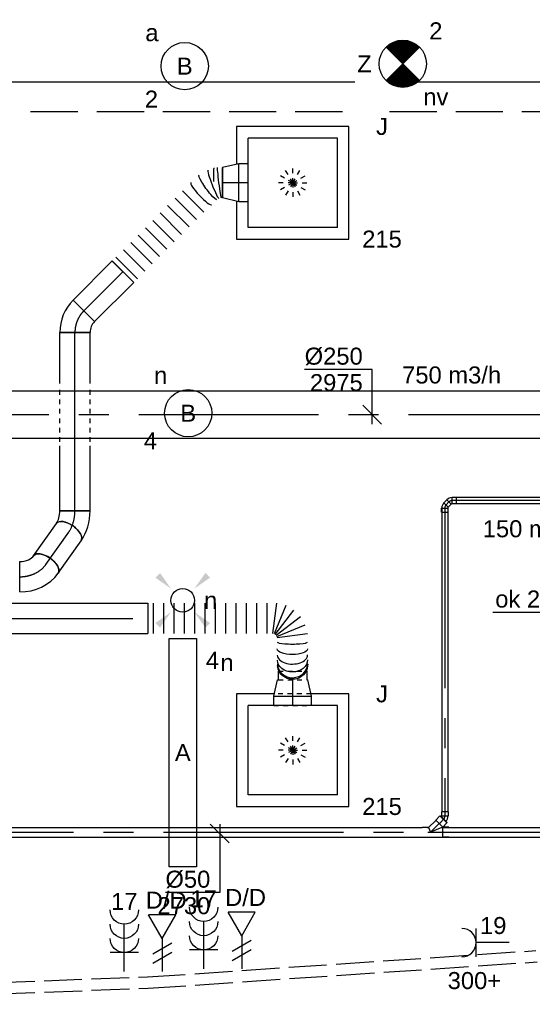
# Model space of a CAD drawing. Extents: x -238421 to 258165, y -34825 to 126331.
# Tile 179 of 239: x 25701 to 28414, y 12112 to 17318. Entities that reach past the tile are written whole.
import ezdxf
from ezdxf.enums import TextEntityAlignment as Align

# ---------------------------------------------------------------- set-up
doc = ezdxf.new("R2010")
doc.units = 0
doc.header["$LTSCALE"] = 50
for name, pattern in [('2322140', [45, 40, -5]), ('2322203', [45, 5, -2, 5, -2, 5, -2, 5, -2, 5, -2, 5, -5]), ('CENTER2', [28.575, 19.05, -3.175, 3.175, -3.175]), ('E_GOOT3', [5, 4, -1]), ('STREEPJES', [0.1, 0.05, -0.05])]:
    doc.linetypes.add(name, pattern=pattern)
doc.layers.get('0').update_dxf_attribs({"linetype": 'CONTINUOUS'})
for name, color, linetype in [('EL6131--_WG', 2, 'CONTINUOUS'), ('EL6222--', 3, 'CONTINUOUS'), ('EL6311--', 3, 'CONTINUOUS'), ('EL6350--', 3, 'CONTINUOUS'), ('EL6441--', 3, 'CONTINUOUS'), ('WL524---_D', 153, 'CONTINUOUS'), ('WL524---_HARTLIJN', 8, 'CONTINUOUS'), ('WL5448--', 4, 'CONTINUOUS'), ('WL570---_TOEVOER', 3, 'CONTINUOUS'), ('WL570---_TOEVOER_HL', 8, 'CONTINUOUS'), ('WL570---_TOEVOER_RST', 2, 'CONTINUOUS'), ('WL570---_TOEVOER_RST_HL', 1, 'CONTINUOUS'), ('WM524---', 1, 'CONTINUOUS'), ('WM570---_TOEVOER', 1, 'CONTINUOUS'), ('WM570---_TOEVOER_PR', 1, 'CONTINUOUS'), ('WM570---_TOEVOER_RST_PR', 1, 'CONTINUOUS')]:
    doc.layers.add(name, color=color, linetype=linetype)
doc.styles.add('BURO-018', font='ARIAL.TTF', dxfattribs={"height": 90})

# ---------------------------------------------------------------- blocks, each defined once
blk = doc.blocks.new('1115B3A')
at = {"color": 0, "linetype": 'Continuous'}
blk.add_circle((0, 0), 2.5, dxfattribs=at)
at = {"color": 0, "linetype": 'Continuous', "style": 'BURO-018'}
for tag, p in [('E_GKAST', (0, 8)), ('E_GROEP', (0, 5)), ('E_SGROEP', (4.5, 5)), ('E_ARMCODE', (0, 0)), ('E_SLET', (4.5, -1))]:
    blk.add_attdef(tag, text='', height=1.8, dxfattribs=at).set_placement(p, align=Align.MIDDLE)
blk = doc.blocks.new('E00411')
at = {"color": 0, "linetype": 'Continuous'}
blk.add_circle((0, 0), 1.25, dxfattribs=at)
for points in [[(-2.89, 2.4), (-2.4, 2.89), (-1.24, 1.24)], [(2.4, 2.89), (2.89, 2.4), (1.24, 1.24)], [(-2.4, -2.89), (-2.89, -2.4), (-1.24, -1.24)], [(2.89, -2.4), (2.4, -2.89), (1.24, -1.24)]]:
    blk.add_solid(points, dxfattribs=at)
at = {"color": 0, "linetype": 'Continuous', "style": 'BURO-018'}
for tag, p in [('E_SLET1', (0, 4.64)), ('E_GROEP', (0, 0)), ('E_GKAST', (0, 0))]:
    blk.add_attdef(tag, text='', height=1.8, dxfattribs=at).set_placement(p, align=Align.MIDDLE)
at = {"color": 0, "linetype": 'Continuous', "style": 'BURO-018', "flags": 1}
for tag in ['E_MATCODE', 'E_SGROEP']:
    blk.add_attdef(tag, text='', height=1.8, dxfattribs=at).set_placement((0, 0), align=Align.MIDDLE)
blk = doc.blocks.new('111304B')
at = {"color": 0, "linetype": 'Continuous'}
for p, q in [((0, 1), (0, 6)), ((-1.5, 3), (1.5, 3))]:
    blk.add_line(p, q, dxfattribs=at)
for centre in [(0, 7.5), (0, 6), (0, 4.5)]:
    blk.add_arc(centre, 1.5, 180, 0, dxfattribs=at)
at = {"color": 0, "linetype": 'Continuous', "style": 'BURO-018'}
for tag, p in [('E_GKAST', (0, 13)), ('E_GROEP', (0, 10)), ('E_SGROEP', (4.5, 10))]:
    blk.add_attdef(tag, text='', height=1.8, dxfattribs=at).set_placement(p, align=Align.MIDDLE)
at = {"color": 0, "linetype": 'Continuous', "style": 'BURO-018', "flags": 1}
for tag, p in [('E_VERMCODE', (13, 10)), ('E_MATCODE', (0, 0))]:
    blk.add_attdef(tag, text='', height=1.8, dxfattribs=at).set_placement(p, align=Align.MIDDLE)
blk = doc.blocks.new('E00153')
at = {"color": 0, "linetype": 'Continuous'}
for p, q in [((-1.44, 7), (1.44, 7)), ((0, 4.5), (-1.44, 7)), ((0, 4.5), (1.44, 7)), ((0, 4.5), (0, 1)), ((-1, 4), (1, 2.85)), ((-1, 3), (1, 1.85))]:
    blk.add_line(p, q, dxfattribs=at)
at = {"color": 7, "style": 'BURO-018'}
for tag, p in [('E_COMMENT1', (-6, 12)), ('E_COMMENT2', (6, 12)), ('E_DCOM1', (-6, 9)), ('E_DCOM2', (6, 9))]:
    blk.add_attdef(tag, text='', height=1.8, dxfattribs=at).set_placement(p, align=Align.MIDDLE)
at = {"color": 0, "style": 'BURO-018'}
blk.add_attdef('E_TEXT1', text='', height=1.8, dxfattribs=at).set_placement((2.5, 6), align=Align.MIDDLE)
at = {"color": 0, "linetype": 'Continuous', "style": 'BURO-018', "flags": 1}
blk.add_attdef('E_MATCODE', text='', height=1.8, dxfattribs=at).set_placement((0, 0), align=Align.MIDDLE)
blk = doc.blocks.new('111304')
at = {"color": 0, "linetype": 'Continuous'}
for p, q in [((-1.5, 4.5), (1.5, 4.5)), ((0, 1), (0, 4.5))]:
    blk.add_line(p, q, dxfattribs=at)
blk.add_arc((0, 6), 1.5, 180, 0, dxfattribs=at)
at = {"color": 0, "linetype": 'Continuous', "style": 'BURO-018'}
for tag, p in [('E_GKAST', (0, 11.5)), ('E_GROEP', (0, 8.5)), ('E_SGROEP', (4.5, 8.5))]:
    blk.add_attdef(tag, text='', height=1.8, dxfattribs=at).set_placement(p, align=Align.MIDDLE)
at = {"color": 0, "linetype": 'Continuous', "style": 'BURO-018', "flags": 1}
for tag, p in [('E_VERMCODE', (13, 8.5)), ('E_MATCODE', (0, 0))]:
    blk.add_attdef(tag, text='', height=1.8, dxfattribs=at).set_placement(p, align=Align.MIDDLE)
blk = doc.blocks.new('E00018')
at = {"color": 0, "linetype": 'Continuous'}
for p, q in [((-1.77, -1.77), (1.77, 1.77)), ((1.77, -1.77), (-1.77, 1.77))]:
    blk.add_line(p, q, dxfattribs=at)
at = {"color": 0, "linetype": 'Continuous', "const_width": 2.5}
for points in [[(-0.88, 0.88, -0.198912), (0, 1.25, -0.198912), (0.88, 0.88, -1)], [(-0.88, -0.88, 0.198912), (0, -1.25, 0.198912), (0.88, -0.88, 1)]]:
    blk.add_lwpolyline(points, format="xyb", dxfattribs=at)
blk = doc.blocks.new('1115B3A-NO1')
at = {"color": 0, "linetype": 'Continuous'}
blk.add_circle((0, 0), 2.5, dxfattribs=at)
at = {"color": 0, "zscale": 50}
blk.add_blockref('E00018', (0, 0), dxfattribs=at)
at = {"color": 0, "linetype": 'Continuous', "style": 'BURO-018'}
for tag, p in [('E_GKAST', (0, 8)), ('E_GROEP', (0, 5)), ('E_SGROEP', (4.5, 5)), ('E_ARMCODE', (0, 0)), ('E_SLET', (4.5, -1))]:
    blk.add_attdef(tag, text='', height=1.8, dxfattribs=at).set_placement(p, align=Align.MIDDLE)
blk = doc.blocks.new('E001611207146')
at = {"color": 0}
for p, q in [((-12.07, -1.46), (-12.07, 1.46)), ((-12.07, 1.46), (12.07, 1.46)), ((12.07, 1.46), (12.07, -1.46)), ((12.07, -1.46), (-12.07, -1.46))]:
    blk.add_line(p, q, dxfattribs=at)
at = {"color": 0, "linetype": 'Continuous', "style": 'BURO-018'}
for tag, p in [('E_GKAST', (0, 8)), ('E_GROEP', (0, 5)), ('E_SGROEP', (4.5, 5)), ('E_ARMCODE', (0, 0)), ('E_SLET', (4.5, -3))]:
    blk.add_attdef(tag, text='', height=1.8, dxfattribs=at).set_placement(p, align=Align.MIDDLE)
blk = doc.blocks.new('*U286')
at = {"color": 0, "ltscale": 10}
for p, q in [((0, 125, -2975), (5390.9, 125, -2975)), ((0, -125, -2975), (0, 125, -2975)), ((5390.9, 125, -2975), (5390.9, -125, -2975)), ((0, -125, -2975), (5021, -125, -2975)), ((5181, -125, -2975), (5390.9, -125, -2975))]:
    blk.add_line(p, q, dxfattribs=at)
at = {"layer": 'WL570---_TOEVOER_HL', "linetype": 'CENTER2'}
blk.add_line((0, 0, -2975), (5390.9, 0, -2975), dxfattribs=at)
at = {"layer": 'WM570---_TOEVOER_PR', "color": 1, "style": 'BURO-018'}
blk.add_attdef('POSNR', text='', height=90, dxfattribs=at).set_placement((0, 0), align=Align.MIDDLE)
blk = doc.blocks.new('*U287')
at = {"layer": 'WM570---_TOEVOER', "color": 0, "ltscale": 10}
for p, q in [((0, 238.9), (-357.6, 238.9)), ((0, -50), (0, 238.9)), ((50, -50), (-50, 50))]:
    blk.add_line(p, q, dxfattribs=at)
at = {"layer": 'WM570---_TOEVOER', "color": 0, "style": 'BURO-018'}
for s, p in [('%%c250', (-357.6, 263.9)), ('2975', (-329.7, 123.9))]:
    blk.add_text(s, height=90, dxfattribs=at).set_placement(p)
blk = doc.blocks.new('*U356')
at = {"color": 0, "ltscale": 10}
for p, q in [((-97.3, 297.5, -2757.5), (-297.5, 297.5, -2757.5)), ((-297.5, 297.5, -2757.5), (-297.5, -297.5, -2757.5)), ((297.5, 297.5, -2757.5), (97.3, 297.5, -2757.5)), ((297.5, -297.5, -2757.5), (297.5, 297.5, -2757.5)), ((236.5, 236.5, -2757.5), (-236.5, 236.5, -2757.5)), ((-236.5, -236.5, -2757.5), (-236.5, 236.5, -2757.5)), ((236.5, -236.5, -2757.5), (236.5, 236.5, -2757.5)), ((236.5, -236.5, -2757.5), (-236.5, -236.5, -2757.5)), ((-297.5, -297.5, -2757.5), (297.5, -297.5, -2757.5))]:
    blk.add_line(p, q, dxfattribs=at)
at = {"color": 8, "linetype": 'STREEPJES', "ltscale": 10}
for p, q in [((97.3, 297.5, -2757.5), (-97.3, 297.5, -2757.5)), ((0, 0, -2757.5), (-50, 86.6, -2757.5)), ((0, 0, -2757.5), (0, 100, -2757.5)), ((0, 0, -2757.5), (50, 86.6, -2757.5)), ((0, 0, -2757.5), (-100, 0, -2757.5)), ((0, 0, -2757.5), (-86.6, 50, -2757.5)), ((0, 0, -2757.5), (-86.6, -50, -2757.5)), ((0, 0, -2757.5), (-50, -86.6, -2757.5)), ((0, 0, -2757.5), (86.6, 50, -2757.5)), ((0, 0, -2757.5), (0, -100, -2757.5)), ((0, 0, -2757.5), (50, -86.6, -2757.5)), ((0, 0, -2757.5), (86.6, -50, -2757.5)), ((0, 0, -2757.5), (100, 0, -2757.5))]:
    blk.add_line(p, q, dxfattribs=at)
at = {"layer": 'WL570---_TOEVOER_RST_HL', "linetype": 'CENTER2'}
blk.add_circle((0, 0, -2757.5), 0.075, dxfattribs=at)
at = {"layer": 'WL570---_TOEVOER_RST', "color": 1, "style": 'BURO-018'}
for tag in ['MC', 'Q']:
    blk.add_attdef(tag, text='', height=90, dxfattribs=at).set_placement((0, 0), align=Align.MIDDLE)
at = {"layer": 'WM570---_TOEVOER_RST_PR', "color": 1, "style": 'BURO-018'}
blk.add_attdef('POSNR', text='', height=90, dxfattribs=at).set_placement((0, 0), align=Align.MIDDLE)
blk = doc.blocks.new('*U359')
at = {"color": 0, "ltscale": 10}
for p, q in [((297.5, 297.5, -2757.5), (-297.5, 297.5, -2757.5)), ((-297.5, 297.5, -2757.5), (-297.5, 97.3, -2757.5)), ((297.5, -297.5, -2757.5), (297.5, 297.5, -2757.5)), ((236.5, 236.5, -2757.5), (-236.5, 236.5, -2757.5)), ((-236.5, -236.5, -2757.5), (-236.5, 236.5, -2757.5)), ((236.5, -236.5, -2757.5), (236.5, 236.5, -2757.5)), ((-297.5, -97.3, -2757.5), (-297.5, -297.5, -2757.5)), ((236.5, -236.5, -2757.5), (-236.5, -236.5, -2757.5)), ((-297.5, -297.5, -2757.5), (297.5, -297.5, -2757.5))]:
    blk.add_line(p, q, dxfattribs=at)
at = {"color": 8, "linetype": 'STREEPJES', "ltscale": 10}
for q in [(-50, 86.6, -2757.5), (0, 100, -2757.5), (50, 86.6, -2757.5), (-100, 0, -2757.5), (-86.6, 50, -2757.5), (-86.6, -50, -2757.5), (-50, -86.6, -2757.5), (86.6, 50, -2757.5), (0, -100, -2757.5), (50, -86.6, -2757.5), (86.6, -50, -2757.5), (100, 0, -2757.5)]:
    blk.add_line((0, 0, -2757.5), q, dxfattribs=at)
at = {"layer": 'WL570---_TOEVOER_RST_HL', "linetype": 'CENTER2'}
blk.add_circle((0, 0, -2757.5), 0.075, dxfattribs=at)
at = {"layer": 'WL570---_TOEVOER_RST', "color": 1, "style": 'BURO-018'}
for tag in ['MC', 'Q']:
    blk.add_attdef(tag, text='', height=90, dxfattribs=at).set_placement((0, 0), align=Align.MIDDLE)
at = {"layer": 'WM570---_TOEVOER_RST_PR', "color": 1, "style": 'BURO-018'}
blk.add_attdef('POSNR', text='', height=90, dxfattribs=at).set_placement((0, 0), align=Align.MIDDLE)
blk = doc.blocks.new('*U465')
at = {"color": 0, "ltscale": 10}
blk.add_line((7.9, 103.6, -2760), (100.3, -27, -2760), dxfattribs=at)
for centre, major_axis, ratio, start_param, end_param in [((-57.4, 0, -2760), (0, 80), 0.5, 3.141593, 6.283185), ((-12.5, 131.5, -2760), (-64.2, -42.8), 0.448029, 0.573124, 1.590646), ((-18.8, 141.7, -2760), (-200.2, -145.8), 0.833696, 0.859612, 1.558673)]:
    blk.add_ellipse(centre, major_axis=major_axis, ratio=ratio, start_param=start_param, end_param=end_param, dxfattribs=at)
at = {"layer": 'WL570---_TOEVOER_HL', "linetype": 'CENTER2'}
blk.add_ellipse((-11.2, 130.7, -2760), major_axis=(-130.7, -92.4), ratio=0.707107, start_param=0.785398, end_param=1.570796, dxfattribs=at)
at = {"layer": 'WM570---_TOEVOER_PR', "color": 1, "style": 'BURO-018'}
blk.add_attdef('POSNR', text='', height=90, dxfattribs=at).set_placement((0, 0), align=Align.MIDDLE)
blk = doc.blocks.new('*U466')
at = {"color": 0, "ltscale": 10}
for p, q in [((0, 80, -2913.8), (209, 80, -2913.8)), ((0, -80, -2913.8), (209, -80, -2913.8))]:
    blk.add_line(p, q, dxfattribs=at)
blk.add_ellipse((0, 0, -2913.8), major_axis=(0, 80), ratio=0.5, start_param=3.141593, end_param=6.283185, dxfattribs=at)
at = {"color": 0, "ltscale": 10, "extrusion": (0, 0, -1)}
blk.add_ellipse((209, 0, -2913.8), major_axis=(0, 80), ratio=0.5, start_param=0, end_param=3.141593, dxfattribs=at)
at = {"layer": 'WL570---_TOEVOER_HL', "linetype": 'CENTER2'}
blk.add_line((0, 0, -2913.8), (209, 0, -2913.8), dxfattribs=at)
at = {"layer": 'WM570---_TOEVOER_PR', "color": 1, "style": 'BURO-018'}
blk.add_attdef('POSNR', text='', height=90, dxfattribs=at).set_placement((0, 0), align=Align.MIDDLE)
blk = doc.blocks.new('*U467')
at = {"color": 0, "ltscale": 10}
blk.add_line((-92.4, -80, -2960), (-92.4, 80, -2960), dxfattribs=at)
for centre, major_axis, ratio, start_param, end_param in [((-93, 119.4, -2960), (76.8, 4.2), 0.51171, 4.692328, 5.978061), ((-91.6, 142.4, -2960), (243.2, -5.8), 0.913877, 4.730913, 5.722084)]:
    blk.add_ellipse(centre, major_axis=major_axis, ratio=ratio, start_param=start_param, end_param=end_param, dxfattribs=at)
at = {"color": 0, "ltscale": 10, "extrusion": (0, 0, -1)}
blk.add_ellipse((46.2, 65.3, -2960), major_axis=(-65.3, 46.2), ratio=0.5, start_param=0, end_param=3.141593, dxfattribs=at)
at = {"layer": 'WL570---_TOEVOER_HL', "linetype": 'CENTER2'}
blk.add_ellipse((-92.4, 130.7, -2960), major_axis=(160, 0), ratio=0.816497, start_param=4.712389, end_param=5.759587, dxfattribs=at)
at = {"layer": 'WM570---_TOEVOER_PR', "color": 1, "style": 'BURO-018'}
blk.add_attdef('POSNR', text='', height=90, dxfattribs=at).set_placement((0, 0), align=Align.MIDDLE)
blk = doc.blocks.new('*U480')
at = {"color": 0, "ltscale": 10}
for p, q in [((-49.5, 100, -2780), (0, 100, -2780)), ((0, 100, -2780), (85.2, 80, -2780)), ((0, 100, -2780), (0, -100, -2780)), ((0, 100, -2780), (0, -100, -2780)), ((0, 100, -2780), (0, -100, -2780)), ((85.2, 80, -2780), (85.2, 76, -2780)), ((85.2, 80, -2780), (85.2, 76, -2780)), ((85.2, 76, -2780), (131.9, 76, -2780)), ((-49.5, -100, -2780), (0, -100, -2780)), ((0, -100, -2780), (85.2, -80, -2780)), ((85.2, -76, -2780), (131.9, -76, -2780)), ((85.2, -76, -2780), (85.2, -80, -2780)), ((85.2, -76, -2780), (85.2, -80, -2780))]:
    blk.add_line(p, q, dxfattribs=at)
at = {"color": 8, "linetype": 'STREEPJES', "ltscale": 10}
for p, q in [((-49.5, 100, -2780), (-49.5, -100, -2780)), ((85.2, 76, -2780), (85.2, -76, -2780)), ((85.2, 76, -2780), (85.2, -76, -2780)), ((131.9, 76, -2780), (131.9, -76, -2780)), ((131.9, 76, -2780), (131.9, -76, -2780))]:
    blk.add_line(p, q, dxfattribs=at)
at = {"layer": 'WL570---_TOEVOER_RST_HL', "linetype": 'CENTER2'}
for p, q in [((-49.5, 0, -2780), (0, 0, -2780)), ((0, 0, -2780), (85.2, 0, -2780))]:
    blk.add_line(p, q, dxfattribs=at)
blk.add_circle((85.2, 0, -2780), 0.075, dxfattribs=at)
at = {"layer": 'WM570---_TOEVOER_RST_PR', "color": 1, "style": 'BURO-018'}
blk.add_attdef('POSNR', text='', height=90, dxfattribs=at).set_placement((0, 0), align=Align.MIDDLE)
blk = doc.blocks.new('*U481')
at = {"color": 0, "ltscale": 10}
for p, q in [((0, 80, -2960), (2461, 80, -2960)), ((2461, 80, -2960), (2461, -80, -2960)), ((0, -80, -2960), (2461, -80, -2960))]:
    blk.add_line(p, q, dxfattribs=at)
at = {"layer": 'WL570---_TOEVOER_HL', "linetype": 'CENTER2'}
blk.add_line((0, 0, -2960), (2461, 0, -2960), dxfattribs=at)
at = {"layer": 'WM570---_TOEVOER_PR', "color": 1, "style": 'BURO-018'}
blk.add_attdef('POSNR', text='', height=90, dxfattribs=at).set_placement((0, 0), align=Align.MIDDLE)
blk = doc.blocks.new('*U483')
at = {"color": 0, "ltscale": 10}
for p, q in [((0, 80, -2960), (0, -80, -2960)), ((27.4, 80, -2960), (27.4, -80, -2960)), ((82.2, 80, -2960), (82.2, -80, -2960)), ((137, 80, -2960), (137, -80, -2960)), ((191.8, 80, -2960), (191.8, -80, -2960)), ((246.6, 80, -2960), (246.6, -80, -2960)), ((301.4, 80, -2960), (301.4, -80, -2960)), ((356.2, 80, -2960), (356.2, -80, -2960)), ((411, 80, -2960), (411, -80, -2960)), ((465.8, 80, -2960), (465.8, -80, -2960)), ((520.6, 80, -2960), (520.6, -80, -2960)), ((575.3, 80, -2960), (575.3, -80, -2960)), ((630.1, 80, -2960), (630.1, -80, -2960)), ((661.1, -80, -2960), (682.2, 80, -2960)), ((729.7, 67.3, -2960), (667.9, -81.8, -2960)), ((674.1, -85.4, -2960), (772.3, 42.6, -2960)), ((807.1, 7.8, -2960), (679.1, -90.4, -2960)), ((682.7, -96.6, -2960), (831.8, -34.8, -2960)), ((844.5, -82.4, -2960), (684.5, -103.4, -2960)), ((685.4, -241.6, -2960), (685.4, -242.8, -2960))]:
    blk.add_line(p, q, dxfattribs=at)
for centre, major_axis, ratio, start_param, end_param in [((764.5, -125.5, -2960), (-80, -0.1), 0.127666, 0.000176, 3.141769), ((764.8, -193.8, -2960), (-80, -0.6), 0.597902, 0.001265, 3.142858), ((765.4, -240.1, -2960), (-80, -2.1), 0.917154, 0.00785, 3.133743)]:
    blk.add_ellipse(centre, major_axis=major_axis, ratio=ratio, start_param=start_param, end_param=end_param, dxfattribs=at)
at = {"color": 0, "ltscale": 10, "extrusion": (0, 0, -1)}
for centre, major_axis, ratio, start_param, end_param in [((764.6, -161.4, -2960), (80, 0.3), 0.374807, 0.000593, 3.142185), ((765.1, -220.6, -2960), (80, 1.1), 0.782636, 0.002746, 3.144338), ((765.6, -245.6, -2960), (80, 2.7), 0.955007, 0, 3.141593)]:
    blk.add_ellipse(centre, major_axis=major_axis, ratio=ratio, start_param=start_param, end_param=end_param, dxfattribs=at)
at = {"layer": 'WM570---_TOEVOER_PR', "color": 1, "style": 'BURO-018'}
blk.add_attdef('POSNR', text='', height=90, dxfattribs=at).set_placement((0, 0), align=Align.MIDDLE)
blk = doc.blocks.new('*U492')
at = {"color": 0, "ltscale": 10}
for p, q in [((0, 80, -2760), (343.6, 80, -2760)), ((0, -80, -2760), (0, 80, -2760)), ((673.6, 80, -2760), (943.3, 80, -2760)), ((943.3, 80, -2760), (943.3, -80, -2760)), ((0, -80, -2760), (343.6, -80, -2760)), ((673.6, -80, -2760), (943.3, -80, -2760))]:
    blk.add_line(p, q, dxfattribs=at)
at = {"color": 8, "linetype": 'STREEPJES', "ltscale": 10}
for p, q in [((363.6, 80, -2760), (653.6, 80, -2760)), ((363.6, -80, -2760), (653.6, -80, -2760))]:
    blk.add_line(p, q, dxfattribs=at)
at = {"layer": 'WL570---_TOEVOER_HL', "linetype": 'CENTER2'}
blk.add_line((0, 0, -2760), (943.3, 0, -2760), dxfattribs=at)
at = {"layer": 'WM570---_TOEVOER_PR', "color": 1, "style": 'BURO-018'}
blk.add_attdef('POSNR', text='', height=90, dxfattribs=at).set_placement((0, 0), align=Align.MIDDLE)
blk = doc.blocks.new('*U493')
at = {"color": 0, "ltscale": 10}
for p, q in [((-66.3, -80, -2760), (-66.3, 80, -2760)), ((103.4, 9.7, -2760), (-9.7, -103.4, -2760))]:
    blk.add_line(p, q, dxfattribs=at)
for radius in [240.1, 80.1]:
    blk.add_arc((-66.3, -160.1, -2760), radius, 45, 90, dxfattribs=at)
at = {"layer": 'WL570---_TOEVOER_HL', "linetype": 'CENTER2'}
blk.add_arc((-66.3, -160.1, -2760), 160.1, 45, 90, dxfattribs=at)
at = {"layer": 'WM570---_TOEVOER_PR', "color": 1, "style": 'BURO-018'}
blk.add_attdef('POSNR', text='', height=90, dxfattribs=at).set_placement((0, 0), align=Align.MIDDLE)
blk = doc.blocks.new('*U494')
at = {"color": 0, "ltscale": 10}
for p, q in [((-49.5, 100, -2780), (0, 100, -2780)), ((0, 100, -2780), (85.2, 80, -2780)), ((0, 100, -2780), (0, -100, -2780)), ((0, 100, -2780), (0, -100, -2780)), ((0, 100, -2780), (0, -100, -2780)), ((85.2, 80, -2780), (85.2, -80, -2780)), ((85.2, 80, -2780), (85.2, -80, -2780)), ((131.9, -6.5, -2780), (131.9, -76, -2780)), ((131.9, -6.5, -2780), (131.9, -76, -2780)), ((-49.5, -100, -2780), (0, -100, -2780)), ((0, -100, -2780), (85.2, -80, -2780)), ((127.5, -76, -2780), (131.9, -76, -2780))]:
    blk.add_line(p, q, dxfattribs=at)
at = {"layer": 'WL570---_TOEVOER_RST_HL', "linetype": 'CENTER2'}
for p, q in [((-49.5, 0, -2780), (0, 0, -2780)), ((0, 0, -2780), (85.2, 0, -2780))]:
    blk.add_line(p, q, dxfattribs=at)
blk.add_circle((85.2, 0, -2780), 0.075, dxfattribs=at)
at = {"layer": 'WM570---_TOEVOER_RST_PR', "color": 1, "style": 'BURO-018'}
blk.add_attdef('POSNR', text='', height=90, dxfattribs=at).set_placement((0, 0), align=Align.MIDDLE)
blk = doc.blocks.new('*U495')
at = {"color": 0, "ltscale": 10}
for p, q in [((0, 80, -2760), (293.4, 80, -2760)), ((0, -80, -2760), (0, 80, -2760)), ((293.4, 80, -2760), (293.4, -80, -2760)), ((0, -80, -2760), (293.4, -80, -2760))]:
    blk.add_line(p, q, dxfattribs=at)
at = {"layer": 'WL570---_TOEVOER_HL', "linetype": 'CENTER2'}
blk.add_line((0, 0, -2760), (293.4, 0, -2760), dxfattribs=at)
at = {"layer": 'WM570---_TOEVOER_PR', "color": 1, "style": 'BURO-018'}
blk.add_attdef('POSNR', text='', height=90, dxfattribs=at).set_placement((0, 0), align=Align.MIDDLE)
blk = doc.blocks.new('*U496')
at = {"color": 0, "ltscale": 10}
for p, q in [((0, 80, -2760), (0, -80, -2760)), ((27.6, 80, -2760), (27.6, -80, -2760)), ((82.9, 80, -2760), (82.9, -80, -2760)), ((138.1, 80, -2760), (138.1, -80, -2760)), ((193.3, 80, -2760), (193.3, -80, -2760)), ((248.6, 80, -2760), (248.6, -80, -2760)), ((303.8, 80, -2760), (303.8, -80, -2760)), ((359.1, 80, -2760), (359.1, -80, -2760)), ((414.3, 80, -2760), (414.3, -80, -2760)), ((469.5, 80, -2760), (469.5, -80, -2760)), ((524.8, 80, -2760), (524.8, -80, -2760)), ((697.3, 62.1, -2760), (697.2, 62.2, -2760)), ((761.8, 16.2, -2760), (648.7, -97, -2760))]:
    blk.add_line(p, q, dxfattribs=at)
for centre, major_axis, ratio, start_param, end_param in [((584.7, -1, -2760), (-2.5, -80), 0.169823, 3.141593, 6.283185), ((665, -11.8, -2760), (-32.2, -73.9), 0.090943, 3.15307, 6.271707)]:
    blk.add_ellipse(centre, major_axis=major_axis, ratio=ratio, start_param=start_param, end_param=end_param, dxfattribs=at)
at = {"color": 0, "ltscale": 10, "extrusion": (0, 0, -1)}
for centre, major_axis, ratio, start_param, end_param in [((633.4, -2.5, -2760), (12.7, 79.6), 0.144905, 3.160121, 6.301714), ((693.5, -28.7, -2760), (49.5, 63.7), 0.030995, 3.145476, 6.287068)]:
    blk.add_ellipse(centre, major_axis=major_axis, ratio=ratio, start_param=start_param, end_param=end_param, dxfattribs=at)
at = {"layer": 'WM570---_TOEVOER_PR', "color": 1, "style": 'BURO-018'}
blk.add_attdef('POSNR', text='', height=90, dxfattribs=at).set_placement((0, 0), align=Align.MIDDLE)
blk = doc.blocks.new('*U1313')
at = {"color": 0, "ltscale": 10}
for p, q in [((22, 16, -2750), (803.2, 16, -2750)), ((22, -16, -2750), (803.2, -16, -2750))]:
    blk.add_line(p, q, dxfattribs=at)
at = {"layer": 'WL524---_HARTLIJN', "linetype": 'CENTER2'}
blk.add_line((0, 0, -2750), (825.2, 0, -2750), dxfattribs=at)
at = {"layer": 'WL524---_D', "color": 1, "style": 'BURO-018'}
blk.add_attdef('POSNR', text='', height=90, dxfattribs=at).set_placement((0, 0), align=Align.MIDDLE)
blk = doc.blocks.new('*U1314')
at = {"color": 0, "ltscale": 10}
for p, q in [((-32, 16.8, -2750), (-10, 16.8, -2750)), ((-32, 16.8, -2750), (-32, -16.8, -2750)), ((-10, 16.8, -2750), (-9.2, 16, -2750)), ((-10, 16.8, -2750), (-10, -16.8, -2750)), ((-9.2, 16, -2750), (-4.8, 17.8, -2750)), ((10.7, 34.5, -2750), (-4.8, 19, -2750)), ((-4.8, 19, -2750), (-4.8, 17.8, -2750)), ((19, -4.8, -2750), (-4.8, 19, -2750)), ((34.5, 10.7, -2750), (10.7, 34.5, -2750)), ((34.5, 10.7, -2750), (19, -4.8, -2750)), ((-32, -16.8, -2750), (-10, -16.8, -2750)), ((-10, -16.8, -2750), (-9.2, -16, -2750)), ((19, -4.8, -2750), (17.8, -4.8, -2750))]:
    blk.add_line(p, q, dxfattribs=at)
blk.add_arc((-9.2, 22.2, -2750), 38.2, 270, 315, dxfattribs=at)
at = {"layer": 'WL524---_HARTLIJN', "linetype": 'CENTER2'}
blk.add_arc((-9.2, 22.2, -2750), 22.2, 270, 315, dxfattribs=at)
at = {"layer": 'WL524---_D', "color": 1, "style": 'BURO-018'}
blk.add_attdef('POSNR', text='', height=90, dxfattribs=at).set_placement((0, 0), align=Align.MIDDLE)
blk = doc.blocks.new('*U1315')
at = {"color": 0, "ltscale": 10}
for p, q in [((-9, 16.1, -2750), (-4.8, 17.8, -2750)), ((10.7, 34.5, -2750), (-4.8, 19, -2750)), ((-4.8, 19, -2750), (-4.8, 17.8, -2750)), ((19, -4.8, -2750), (-4.8, 19, -2750)), ((34.5, 10.7, -2750), (10.7, 34.5, -2750)), ((34.5, 10.7, -2750), (19, -4.8, -2750)), ((19, -4.8, -2750), (17.8, -4.8, -2750))]:
    blk.add_line(p, q, dxfattribs=at)
blk.add_arc((-9.2, 22.2, -2750), 38.2, 270.2999, 315, dxfattribs=at)
at = {"layer": 'WL524---_HARTLIJN', "linetype": 'CENTER2'}
blk.add_line((-31, 0, -2750), (-9.2, 0, -2750), dxfattribs=at)
blk.add_arc((-9.2, 22.2, -2750), 22.2, 270, 315, dxfattribs=at)
at = {"layer": 'WL524---_D', "color": 1, "style": 'BURO-018'}
blk.add_attdef('POSNR', text='', height=90, dxfattribs=at).set_placement((0, 0), align=Align.MIDDLE)
blk = doc.blocks.new('*U1316')
at = {"color": 0, "ltscale": 10}
for p, q in [((0, 16, -2750), (1606.7, 16, -2750)), ((0, -16, -2750), (0, 16, -2750)), ((0, -16, -2750), (1606.7, -16, -2750))]:
    blk.add_line(p, q, dxfattribs=at)
at = {"layer": 'WL524---_HARTLIJN', "linetype": 'CENTER2'}
blk.add_line((0, 0, -2750), (1628.7, 0, -2750), dxfattribs=at)
at = {"layer": 'WL524---_D', "color": 1, "style": 'BURO-018'}
blk.add_attdef('POSNR', text='', height=90, dxfattribs=at).set_placement((0, 0), align=Align.MIDDLE)
blk = doc.blocks.new('*U1317')
at = {"color": 0, "ltscale": 10}
for p, q in [((0, 25, -2750), (4225.8, 25, -2750)), ((0, -25, -2750), (0, 25, -2750)), ((0, -25, -2750), (4225.8, -25, -2750))]:
    blk.add_line(p, q, dxfattribs=at)
at = {"layer": 'WL524---_HARTLIJN', "linetype": 'CENTER2'}
blk.add_line((0, 0, -2750), (4256.8, 0, -2750), dxfattribs=at)
at = {"layer": 'WL524---_D', "color": 1, "style": 'BURO-018'}
blk.add_attdef('POSNR', text='', height=90, dxfattribs=at).set_placement((0, 0), align=Align.MIDDLE)
blk = doc.blocks.new('*U1318')
at = {"color": 0, "ltscale": 10}
for p, q in [((-10.4, 25, -2747.7), (27.4, 62.8, -2747.7)), ((49.3, 86.4, -2747.7), (27.4, 64.5, -2747.7)), ((27.4, 64.5, -2747.7), (27.4, 62.8, -2747.7)), ((64.5, 27.4, -2747.7), (27.4, 64.5, -2747.7)), ((86.4, 49.3, -2747.7), (49.3, 86.4, -2747.7)), ((-45, 26.2, -2747.7), (-14, 26.2, -2747.7)), ((-45, 26.2, -2747.7), (-45, 25, -2747.7)), ((-14, 26.2, -2747.7), (-12.8, 25, -2747.7)), ((-14, 26.2, -2747.7), (-14, 21.4, -2747.7)), ((-12.8, 25, -2747.7), (-10.4, 25, -2747.7)), ((-10.4, 25, -2747.7), (0, 0, -2747.7)), ((60.4, 25, -2747.7), (0, 0, -2747.7)), ((60.4, 25, -2747.7), (62.8, 27.4, -2747.7)), ((60.4, 25, -2747.7), (63.8, 25, -2747.7)), ((64.5, 27.4, -2747.7), (62.8, 27.4, -2747.7)), ((65, 26.2, -2747.7), (63.8, 25, -2747.7)), ((86.4, 49.3, -2747.7), (64.5, 27.4, -2747.7)), ((96, 26.2, -2747.7), (65, 26.2, -2747.7)), ((65, 25, -2747.7), (65, 26.2, -2747.7)), ((96, 25, -2747.7), (96, 26.2, -2747.7)), ((-45, -25, -2747.7), (-45, -26.2, -2747.7)), ((-45, -26.2, -2747.7), (-14, -26.2, -2747.7)), ((-14, -26.2, -2747.7), (-12.8, -25, -2747.7)), ((-14, -25, -2747.7), (-14, -26.2, -2747.7)), ((-12.8, -25, -2747.7), (63.8, -25, -2747.7)), ((65, -26.2, -2747.7), (63.8, -25, -2747.7)), ((65, -26.2, -2747.7), (65, -25, -2747.7)), ((96, -26.2, -2747.7), (65, -26.2, -2747.7)), ((96, -26.2, -2747.7), (96, -25, -2747.7))]:
    blk.add_line(p, q, dxfattribs=at)
at = {"layer": 'WL524---_HARTLIJN', "linetype": 'CENTER2'}
for p, q in [((-14, 0, -2747.7), (65, 0, -2747.7)), ((0, 0, -2747.7), (46, 46, -2747.7))]:
    blk.add_line(p, q, dxfattribs=at)
at = {"layer": 'WL524---_D', "color": 1, "style": 'BURO-018'}
blk.add_attdef('POSNR', text='', height=90, dxfattribs=at).set_placement((0, 0), align=Align.MIDDLE)
blk = doc.blocks.new('*U1319')
at = {"color": 0, "ltscale": 10}
for p, q in [((31, 25, -2747.7), (34.1, 25, -2747.7)), ((34.1, 25, -2747.7), (34.1, -25, -2747.7)), ((31, -25, -2747.7), (34.1, -25, -2747.7))]:
    blk.add_line(p, q, dxfattribs=at)
at = {"layer": 'WL524---_HARTLIJN', "linetype": 'CENTER2'}
blk.add_line((0, 0, -2747.7), (11, 0, -2747.7), dxfattribs=at)
at = {"layer": 'WL524---_D', "color": 1, "style": 'BURO-018'}
blk.add_attdef('POSNR', text='', height=90, dxfattribs=at).set_placement((0, 0), align=Align.MIDDLE)
blk = doc.blocks.new('*U1320')
at = {"color": 0, "ltscale": 10}
for p, q in [((-7.9, 16.5, -2754.7), (-4.8, 17.8, -2754.7)), ((10.7, 34.5, -2754.7), (-4.8, 19, -2754.7)), ((-4.8, 19, -2754.7), (-4.8, 17.8, -2754.7)), ((19, -4.8, -2754.7), (-4.8, 19, -2754.7)), ((34.5, 10.7, -2754.7), (10.7, 34.5, -2754.7)), ((34.5, 10.7, -2754.7), (19, -4.8, -2754.7)), ((19, -4.8, -2754.7), (17.8, -4.8, -2754.7))]:
    blk.add_line(p, q, dxfattribs=at)
blk.add_arc((-9.2, 22.2, -2754.7), 38.2, 271.9497, 315, dxfattribs=at)
at = {"layer": 'WL524---_HARTLIJN', "linetype": 'CENTER2'}
blk.add_line((-31, 0, -2754.7), (-9.2, 0, -2754.7), dxfattribs=at)
blk.add_arc((-9.2, 22.2, -2754.7), 22.2, 270, 315, dxfattribs=at)
at = {"layer": 'WL524---_D', "color": 1, "style": 'BURO-018'}
blk.add_attdef('POSNR', text='', height=90, dxfattribs=at).set_placement((0, 0), align=Align.MIDDLE)
blk = doc.blocks.new('*U1324')
at = {"color": 0, "ltscale": 10}
for p, q in [((0, 25, -2750), (4127.9, 25, -2750)), ((0, -25, -2750), (0, 25, -2750)), ((0, -25, -2750), (4127.9, -25, -2750))]:
    blk.add_line(p, q, dxfattribs=at)
at = {"layer": 'WL524---_HARTLIJN', "linetype": 'CENTER2'}
blk.add_line((0, 0, -2750), (4157.9, 0, -2750), dxfattribs=at)
at = {"layer": 'WL524---_D', "color": 1, "style": 'BURO-018'}
blk.add_attdef('POSNR', text='', height=90, dxfattribs=at).set_placement((0, 0), align=Align.MIDDLE)

msp = doc.modelspace()

# ---------------------------------------------------------------- linework, layer by layer
at = {"layer": 'EL6131--_WG', "linetype": 'E_GOOT3'}
for p, q in [((26377.89796, 12256.7492, 3000), (28433.69627, 12395.8609, 3000)), ((26381.03357, 12196.82416, 3000), (28440.34768, 12336.17378, 3000)), ((24081.77246, 12171.77512, 3000), (26377.89796, 12256.7492, 3000)), ((24082.88231, 12111.77512, 3000), (26381.03357, 12196.82416, 3000))]:
    msp.add_line(p, q, dxfattribs=at)
at = {"layer": 'WL5448--', "linetype": '2322140'}
msp.add_line((31974.34018, 16987.18111, 2900), (22405.23781, 16987.18111, 2900), dxfattribs=at)
at = {"layer": 'WL5448--', "linetype": '2322203'}
msp.add_line((31909.08612, 16829.64387, 2900), (22239.8593, 16829.64387, 2900), dxfattribs=at)
at = {"layer": 'WL570---_TOEVOER', "color": 1}
msp.add_line((28204.77589, 14185.34951), (28776.38381, 14185.34951), dxfattribs=at)
at = {"layer": 'WM524---'}
for p, q in [((26810.03425, 12965.07145, 2750), (26710.09947, 13065.07145, 2750)), ((26760.06686, 13065.07145, 2750), (26760.06686, 12703.33888, 2750)), ((26760.06686, 12703.33888, 2750), (26472.4202, 12703.33888, 2750))]:
    msp.add_line(p, q, dxfattribs=at)

# ---------------------------------------------------------------- block references
at = {"layer": 'EL6222--'}
ref = msp.add_blockref('111304B', (26254.72756, 12235.42474), dxfattribs=dict(at, xscale=-50, yscale=50, zscale=50))
ref.add_attrib('E_GROEP', '17', dxfattribs={"layer": '0', "color": 1, "linetype": 'Continuous', "height": 90, "style": 'BURO-018'}).set_placement((26254.72756, 12655.61437), align=Align.MIDDLE)
ref = msp.add_blockref('111304B', (26675.10646, 12249.66534), dxfattribs=dict(at, xscale=-50, yscale=50, zscale=50))
ref.add_attrib('E_GROEP', '17', dxfattribs={"layer": '0', "color": 1, "linetype": 'Continuous', "height": 90, "style": 'BURO-018'}).set_placement((26675.10646, 12669.85497), align=Align.MIDDLE)
ref = msp.add_blockref('111304', (28341.80344, 12437.84302), dxfattribs=dict(at, xscale=50, yscale=50, zscale=50, rotation=90))
ref.add_attrib('E_GROEP', '19', dxfattribs={"layer": '0', "color": 1, "linetype": 'Continuous', "height": 90, "style": 'BURO-018'}).set_placement((28207.5017, 12528.3252), align=Align.MIDDLE)
at = {"layer": 'EL6311--'}
ref = msp.add_blockref('1115B3A', (26574.59919, 17072.12277), dxfattribs=dict(at, xscale=49.99999999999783, yscale=49.99999999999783, zscale=50, rotation=179.5895591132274))
ref.add_attrib('E_ARMCODE', 'B', dxfattribs={"layer": '0', "color": 1, "linetype": 'Continuous', "height": 90, "style": 'BURO-018'}).set_placement((26574.59919, 17072.12277), align=Align.MIDDLE)
ref.add_attrib('E_SLET', 'a', dxfattribs={"layer": '0', "color": 1, "linetype": 'Continuous', "height": 90, "style": 'BURO-018'}).set_placement((26400.85729, 17248.37189), align=Align.MIDDLE)
ref.add_attrib('E_GROEP', '2', dxfattribs={"layer": '0', "color": 1, "linetype": 'Continuous', "height": 90, "style": 'BURO-018'}).set_placement((26398.35007, 16898.38087), align=Align.MIDDLE)
ref = msp.add_blockref('1115B3A', (26592.99802, 15237.19562), dxfattribs=dict(at, xscale=50.00000000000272, yscale=50.00000000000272, zscale=50, rotation=171.1197738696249))
ref.add_attrib('E_ARMCODE', 'B', dxfattribs={"layer": '0', "color": 1, "linetype": 'Continuous', "height": 90, "style": 'BURO-018'}).set_placement((26592.99802, 15237.19562), align=Align.MIDDLE)
ref.add_attrib('E_SLET', 'n', dxfattribs={"layer": '0', "color": 1, "linetype": 'Continuous', "height": 90, "style": 'BURO-018'}).set_placement((26447.11036, 15437.11257), align=Align.MIDDLE)
ref.add_attrib('E_GROEP', '4', dxfattribs={"layer": '0', "color": 1, "linetype": 'Continuous', "height": 90, "style": 'BURO-018'}).set_placement((26393.08106, 15091.30795), align=Align.MIDDLE)
ref = msp.add_blockref('E00411', (26563.80483, 14247.61451), dxfattribs=dict(at, xscale=50, yscale=50, zscale=50))
ref.add_attrib('E_SLET1', 'n', dxfattribs={"layer": '0', "color": 1, "linetype": 'Continuous', "height": 90, "style": 'BURO-018'}).set_placement((26711.6632, 14247.61451), align=Align.MIDDLE)
ref = msp.add_blockref('E001611207146', (26564.35675, 13442.59992), dxfattribs=dict(at, xscale=50, yscale=50, zscale=50, rotation=270))
ref.add_attrib('E_ARMCODE', 'A', dxfattribs={"layer": '0', "color": 1, "linetype": 'Continuous', "height": 90, "style": 'BURO-018'}).set_placement((26564.35675, 13442.59992), align=Align.MIDDLE)
ref.add_attrib('E_SLET', 'n', dxfattribs={"layer": '0', "color": 1, "linetype": 'Continuous', "height": 90, "style": 'BURO-018'}).set_placement((26798.45247, 13918.45939), align=Align.MIDDLE)
ref.add_attrib('E_GROEP', '4', dxfattribs={"layer": '0', "color": 1, "linetype": 'Continuous', "height": 90, "style": 'BURO-018'}).set_placement((26721.33393, 13930.40798), align=Align.MIDDLE)
at = {"layer": 'EL6350--'}
ref = msp.add_blockref('1115B3A-NO1', (27728.66536, 17084.38839), dxfattribs=dict(at, xscale=50, yscale=50, zscale=50))
ref.add_attrib('E_ARMCODE', 'Z', dxfattribs={"layer": '0', "color": 1, "linetype": 'Continuous', "height": 90, "style": 'BURO-018'}).set_placement((27525.88702, 17084.38839), align=Align.MIDDLE)
ref.add_attrib('E_SLET', 'nv', dxfattribs={"layer": '0', "color": 1, "linetype": 'Continuous', "height": 90, "style": 'BURO-018'}).set_placement((27903.66536, 16909.38839), align=Align.MIDDLE)
ref.add_attrib('E_GROEP', '2', dxfattribs={"layer": '0', "color": 1, "linetype": 'Continuous', "height": 90, "style": 'BURO-018'}).set_placement((27903.66536, 17259.38839), align=Align.MIDDLE)
at = {"layer": 'EL6441--'}
ref = msp.add_blockref('E00153', (26455.69898, 12234.82399), dxfattribs=dict(at, xscale=-50, yscale=50, zscale=50))
ref.add_attrib('E_TEXT1', 'D/D', dxfattribs={"layer": '0', "color": 1, "height": 90, "style": 'BURO-018'}).set_placement((26476.20743, 12664.21026), align=Align.MIDDLE)
ref = msp.add_blockref('E00153', (26876.07787, 12249.06459), dxfattribs=dict(at, xscale=-50, yscale=50, zscale=50))
ref.add_attrib('E_TEXT1', 'D/D', dxfattribs={"layer": '0', "color": 1, "height": 90, "style": 'BURO-018'}).set_placement((26896.58633, 12678.45087), align=Align.MIDDLE)
at = {"layer": 'WL524---_D'}
for name, p, rotation in [('*U1314', (27980.30669, 14774.68391, 2750), 180), ('*U1313', (28815.51396, 14774.68391, 2750), 180), ('*U1315', (27951.31532, 14745.69253, 2750), 225), ('*U1316', (27951.31532, 14735.69253, 2750), 270), ('*U1320', (27951.31532, 13097.00158, 2754.66667), 45), ('*U1319', (27921.61683, 13067.30309, 2747.66667), 45)]:
    msp.add_blockref(name, p, dxfattribs=dict(at, rotation=rotation))
for name, p in [('*U1318', (27875.65489, 13021.34115, 2747.66667)), ('*U1317', (23604.80567, 13021.34115, 2750)), ('*U1324', (27940.65489, 13021.34115, 2750))]:
    msp.add_blockref(name, p, dxfattribs=at)
at = {"layer": 'WL570---_TOEVOER'}
for name, p, rotation in [('*U496', (26247.80742, 15985.23459, 2760), 45), ('*U495', (26040.34366, 15777.77083, 2760), 45), ('*U493', (25993.46248, 15730.88965, 2760), 90), ('*U492', (25993.46248, 14721.2823, 2760), 90), ('*U465', (25993.46248, 14654.9823, 2760), 54.73561031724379), ('*U466', (25839.66248, 14437.47625, 2913.8), 54.73561031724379)]:
    msp.add_blockref(name, p, dxfattribs=dict(at, rotation=rotation))
for name, p in [('*U286', (23473.4265, 15229.84845, 2975)), ('*U467', (25793.46248, 14372.13958, 2960)), ('*U481', (23918.90814, 14152.22613, 2960)), ('*U483', (26379.86322, 14152.22613, 2960))]:
    msp.add_blockref(name, p, dxfattribs=at)
at = {"layer": 'WL570---_TOEVOER_RST'}
ref = msp.add_blockref('*U359', (27146.28289, 16455.3589, 2757.5), dxfattribs=at)
ref.add_attrib('Q', '215', dxfattribs={"color": 1, "height": 90, "style": 'BURO-018'}).set_placement((27618.78289, 16157.8589), align=Align.MIDDLE)
ref.add_attrib('MC', 'J', dxfattribs={"color": 1, "height": 90, "style": 'BURO-018'}).set_placement((27618.78289, 16752.8589), align=Align.MIDDLE)
for name, p, rotation in [('*U494', (26860.28289, 16455.3589, 2780), 180), ('*U480', (27146.28289, 13741.3589, 2780), 90)]:
    msp.add_blockref(name, p, dxfattribs=dict(at, rotation=rotation))
ref = msp.add_blockref('*U356', (27146.28289, 13455.3589, 2757.5), dxfattribs=at)
ref.add_attrib('Q', '215', dxfattribs={"color": 1, "height": 90, "style": 'BURO-018'}).set_placement((27618.78289, 13157.8589), align=Align.MIDDLE)
ref.add_attrib('MC', 'J', dxfattribs={"color": 1, "height": 90, "style": 'BURO-018'}).set_placement((27618.78289, 13752.8589), align=Align.MIDDLE)
at = {"layer": 'WM570---_TOEVOER'}
msp.add_blockref('*U287', (27566.97387, 15229.84845, 2975), dxfattribs=at)

# ---------------------------------------------------------------- texts
at = {"layer": 'EL6222--', "color": 1, "style": 'BURO-018'}
msp.add_text('300+', height=90, dxfattribs=at).set_placement((27966.36607, 12192.35044))
at = {"layer": 'WL570---_TOEVOER', "color": 1, "style": 'BURO-018'}
msp.add_text('ok 2890', height=90, dxfattribs=at).set_placement((28218.12103, 14209.68528))
at = {"layer": 'WM524---', "style": 'BURO-018'}
for s, p in [('%%c50', (26472.4202, 12728.33888, 2750)), ('2730', (26430.367, 12588.33888, 2750))]:
    msp.add_text(s, height=90, dxfattribs=at).set_placement(p)
at = {"layer": 'WM570---_TOEVOER', "style": 'BURO-018'}
for s, p in [('750 m3/h', (27725.12437, 15394.20429)), ('150 m3/h', (28151.9776, 14581.04514))]:
    msp.add_text(s, height=90, dxfattribs=at).set_placement(p)

doc.saveas('drawing.dxf')
